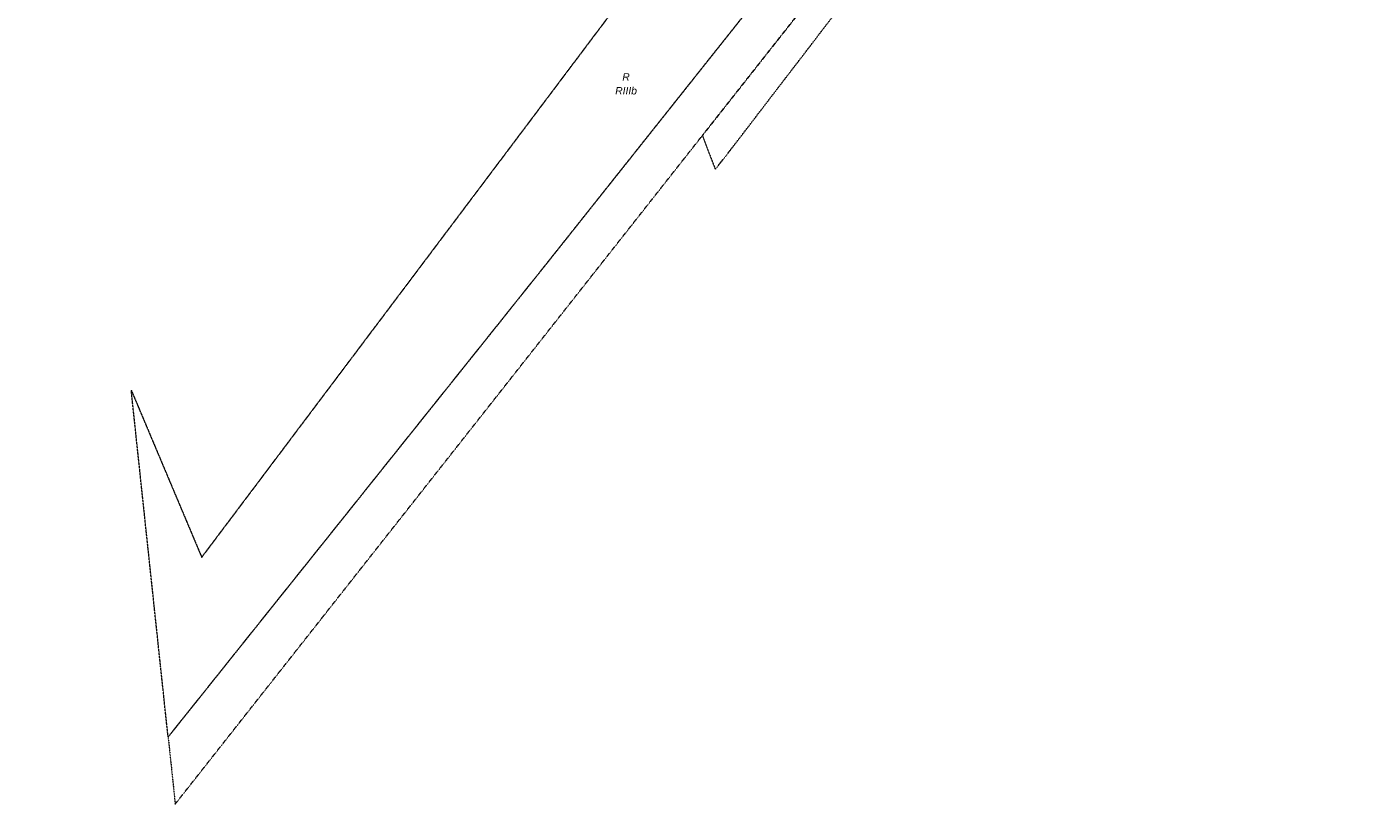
# Model space of a CAD drawing. Header units: millimetres. Extents: x 183299 to 1018155, y -286688 to 171278.
# Tile 16 of 100: x 367330 to 440452, y -280586 to -238402. Entities that reach past the tile are written whole.
import ezdxf
from ezdxf.enums import TextEntityAlignment as Align

# ---------------------------------------------------------------- set-up
doc = ezdxf.new("R2010")
doc.units = ezdxf.units.MM
doc.header["$MEASUREMENT"] = 0
doc.linetypes.add('PRZER1-1', pattern=[1, 0.5, -0.5])
doc.linetypes.add('PRZER3-1', pattern=[2, 1.5, -0.5])
for name, color, linetype, lineweight, true_color in [('EGKK', 7, 'Continuous', 18, 0x24bc24), ('EGKK_O', 7, 'Continuous', 18, 0x24bc24), ('EGUG', 7, 'Continuous', 18, 0x008000), ('EGUG_O', 7, 'Continuous', 18, 0x008000)]:
    doc.layers.add(name, color=color, linetype=linetype, lineweight=lineweight, true_color=true_color)
doc.styles.add('arial', font='ariali.ttf', dxfattribs={"height": 10})

msp = doc.modelspace()

# ---------------------------------------------------------------- linework, layer by layer
at = {"layer": 'EGKK', "color": 82, "linetype": 'PRZER3-1', "lineweight": 18, "true_color": 0x24bc24}
msp.add_lwpolyline([(443640.18435, -187093.06857), (445015.24887, -188162.67786), (443215.78269, -190634.43111), (426329.70201, -212555.92099), (395303.80901, -251564.84469), (374999.22007, -276941.02121), (374595.85625, -273147.192), (372998.59457, -258126.70118), (376825.32095, -267194.761), (399366.13495, -237261.30944), (370704.46572, -236592.04669), (369936.50726, -229372.42854), (367330.43191, -204967.77379), (384366.43191, -204907.77379), (383847.8523, -229700.4435), (409829.28994, -230313.06717)], close=True, dxfattribs=at)
at = {"layer": 'EGUG', "color": 96, "linetype": 'PRZER1-1', "lineweight": 18, "true_color": 0x008000, "elevation": 8}
for points in [[(374999.22007, -276941.02121), (375386.79521, -280586.35192), (380606.93171, -273970.55482), (383432.85161, -270389.09437), (404018.18075, -244300.06293), (427441.07381, -214623.40058), (444211.56157, -193130.76169), (452786.51803, -181831.24339), (453799.18011, -176484.52077), (449999.50258, -181316.2897), (445015.24887, -188162.67786), (443215.78269, -190634.43111), (426329.70201, -212555.92099), (395303.80901, -251564.84469)], [(455930.43191, -181915.77379), (479714.43191, -183043.77379), (466897.5322, -182036.88794), (462352.3027, -181391.96958), (460225.10777, -181332.68478), (457023.99186, -181147.97352), (454287.32376, -177017.48876), (453799.18011, -176484.52077), (452786.51803, -181831.24339), (444211.56157, -193130.76169), (427441.07381, -214623.40058), (404018.18075, -244300.06293), (404719.82821, -246133.39474), (405500.79373, -245141.17442), (420033.86813, -226193.38436), (436829.69461, -204585.6284), (444454.20125, -194750.2491), (447950.14322, -190298.42256), (448882.43191, -190991.77379), (455047.57672, -183052.66279)], [(443640.18435, -187093.06857), (445015.24887, -188162.67786), (443215.78269, -190634.43111), (426329.70201, -212555.92099), (395303.80901, -251564.84469), (374999.22007, -276941.02121), (374595.85625, -273147.192), (372998.59457, -258126.70118), (376825.32095, -267194.761), (399366.13495, -237261.30944), (370704.46572, -236592.04669), (369936.50726, -229372.42854), (367330.43191, -204967.77379), (384366.43191, -204907.77379), (383847.8523, -229700.4435), (409829.28994, -230313.06717)]]:
    msp.add_lwpolyline(points, close=True, dxfattribs=at)

# ---------------------------------------------------------------- texts
at = {"layer": 'EGKK_O', "color": 82, "linetype": 'Continuous', "lineweight": 0, "true_color": 0x24bc24, "style": 'arial'}
msp.add_text('RIIIb', height=400, dxfattribs=at).set_placement((399874.80715, -242065.98675, 296), align=Align.CENTER)
at = {"layer": 'EGUG_O', "color": 96, "linetype": 'Continuous', "lineweight": 0, "true_color": 0x008000, "style": 'arial'}
msp.add_text('R', height=400, dxfattribs=at).set_placement((399874.80715, -241315.98675, 296), align=Align.CENTER)

doc.saveas('drawing.dxf')
